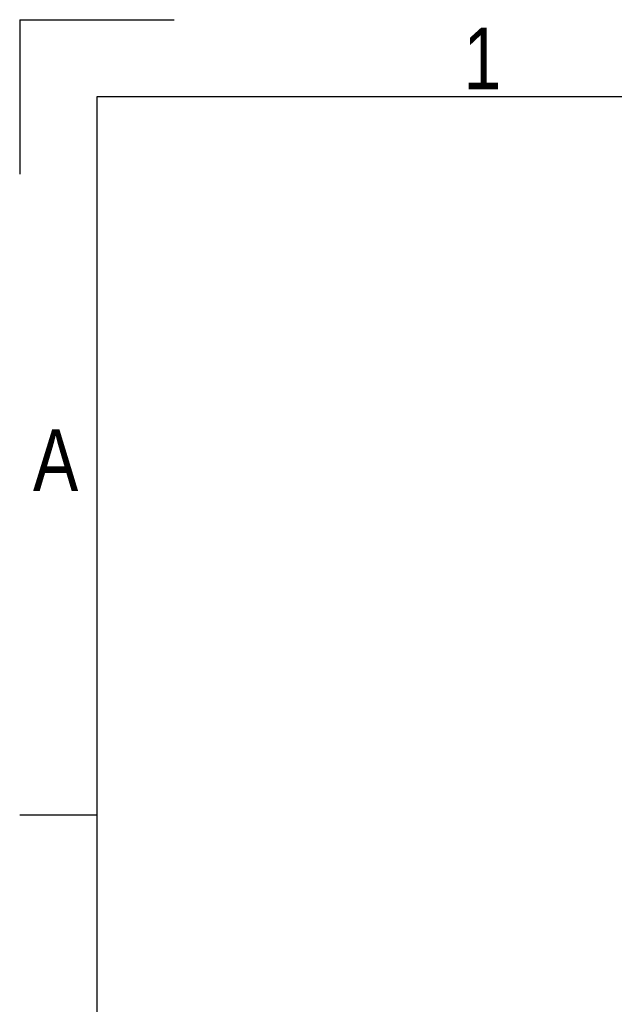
# Model space of a CAD drawing. Header units: millimetres. Extents: x 0 to 420, y 0 to 297.
# Tile 7 of 28: x 0 to 40, y 231 to 297. Entities that reach past the tile are written whole.
import ezdxf

# ---------------------------------------------------------------- set-up
doc = ezdxf.new("R2010")
doc.units = ezdxf.units.MM
doc.layers.add('CARTIGLIO', color=140, linetype='Continuous')
doc.styles.add('SLDTEXTSTYLE2', font='TXT', dxfattribs={"width": 0.821468})

msp = doc.modelspace()

# ---------------------------------------------------------------- linework, layer by layer
at = {"layer": 'CARTIGLIO', "linetype": 'Continuous'}
for p, q in [((0.0059, 296.99679), (0.0059, 286.64835)), ((0.0059, 296.99679), (10.35433, 296.99679)), ((414.8274, 291.82257), (5.18012, 291.82257)), ((5.18012, 291.82257), (5.18012, 5.171)), ((5.18012, 243.70236), (0.0059, 243.70236))]:
    msp.add_line(p, q, dxfattribs=at)

# ---------------------------------------------------------------- texts
at = {"layer": 'CARTIGLIO', "char_height": 4.13937, "attachment_point": 2, "style": 'SLDTEXTSTYLE2'}
for s, insert in [('1', (31.00754, 296.46286)), ('A', (2.41386, 269.55693))]:
    msp.add_mtext(s, dxfattribs=dict(at, insert=insert))

doc.saveas('drawing.dxf')
